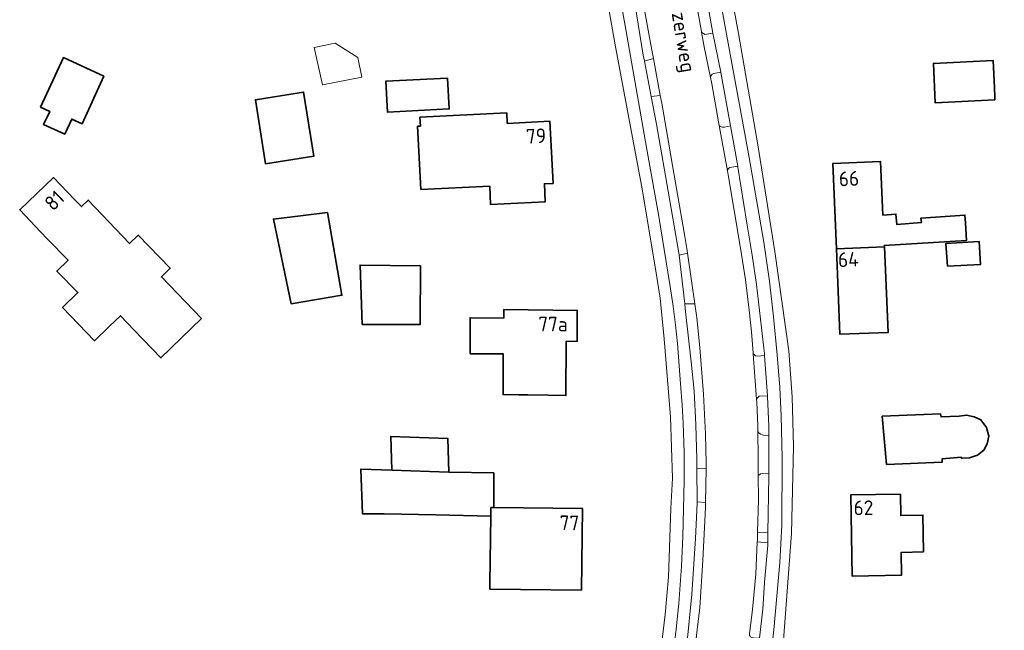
# Model space of a CAD drawing. Header units: metres. Extents: x 140853 to 145288, y 474558 to 480269.
# Tile 156 of 256: x 144862 to 144982, y 476928 to 477003. Entities that reach past the tile are written whole.
import ezdxf
from ezdxf.enums import TextEntityAlignment as Align

# ---------------------------------------------------------------- set-up
doc = ezdxf.new("R2010")
doc.units = ezdxf.units.M
doc.header["$MEASUREMENT"] = 0
for name, color, linetype, lineweight in [('B-WE-GR-BEPLANTING_CULTUUR_HEESTERS-G', 90, 'Continuous', 18), ('B-WE-OG-BEBOUWING-G', 7, 'Continuous', 35), ('B-WE-OG-BEBOUWING_BIJGEBOUW-G', 7, 'Continuous', 18), ('B-WE-OG-BEBOUWING_HUISNUMMER-T18', 10, 'Continuous', 18), ('B-WE-OG-BEBOUWING_STRAATNAAM-T18', 10, 'Continuous', 18), ('B-WE-OG-TERREIN_ERF-G', 7, 'Continuous', 18), ('B-WE-VH-VERHARDING_ASFALT-G', 252, 'Continuous', 18), ('B-WE-VH-VERHARDING_STRAATBAKSTEEN-G', 252, 'Continuous', 18), ('B-WE-VH-VERHARDING_TEGEL-G', 252, 'Continuous', 18)]:
    doc.layers.add(name, color=color, linetype=linetype, lineweight=lineweight)
doc.styles.add('NLCS-ISO', font='txt')

msp = doc.modelspace()

# ---------------------------------------------------------------- linework, layer by layer
at = {"layer": 'B-WE-GR-BEPLANTING_CULTUUR_HEESTERS-G', "ltscale": 0.2, "flags": 128}
for points in [[(144938.181, 476998.267), (144939.298, 476998.583), (144939.112, 476999.588), (144938.552, 477002.488), (144937.038, 477010.889), (144935.656, 477018.942), (144935.586, 477019.329), (144934.674, 477019.378), (144936.426, 477008.914), (144938.046, 476998.97), (144938.181, 476998.267)], [(144943.226, 477012.764), (144945.183, 477001.871), (144945.197, 477001.789), (144945.604, 477001.528), (144946.556, 477001.698), (144944.552, 477013.006), (144943.226, 477012.764)], [(144946.281, 476996.252), (144946.445, 476995.468), (144947.282, 476990.796), (144947.362, 476990.361), (144947.482, 476990.249), (144947.591, 476990.2), (144947.76, 476990.141), (144947.993, 476990.141), (144948.742, 476990.307), (144947.568, 476996.844), (144947.559, 476996.889), (144946.693, 476996.746), (144946.502, 476996.66), (144946.379, 476996.478), (144946.289, 476996.291), (144946.281, 476996.252)], [(144942.456, 476974.472), (144943.452, 476974.718), (144943.369, 476975.287), (144943.115, 476977.011), (144941.621, 476985.449), (144940.309, 476993.111), (144940.137, 476994.044), (144939.014, 476993.935), (144939.671, 476990.515), (144941.249, 476981.378), (144942.45, 476974.525), (144942.456, 476974.472)], [(144951.512, 476962.393), (144951.622, 476962.285), (144951.796, 476962.149), (144952.101, 476962.107), (144952.923, 476962.184), (144952.909, 476962.38), (144951.933, 476970.863), (144951.38, 476974.466), (144950.755, 476978.394), (144949.646, 476985.273), (144949.627, 476985.38), (144948.67, 476985.199), (144948.478, 476985.091), (144948.425, 476984.988), (144948.377, 476984.819), (144948.471, 476984.304), (144949.973, 476975.317), (144950.578, 476971.438), (144951.028, 476967.73), (144951.316, 476965.082), (144951.504, 476962.499), (144951.512, 476962.393)], [(144944.617, 476948.282), (144945.761, 476948.336), (144945.773, 476948.978), (144945.673, 476952.52), (144945.436, 476957.44), (144944.99, 476963.141), (144944.608, 476966.784), (144944.359, 476968.493), (144943.13, 476968.492), (144943.194, 476967.922), (144943.901, 476961.408), (144944.272, 476957.855), (144944.474, 476953.694), (144944.606, 476949.452), (144944.617, 476948.282)], [(144951.93, 476956.826), (144951.957, 476956.47), (144952.09, 476953.556), (144952.1, 476952.841), (144952.18, 476952.725), (144952.417, 476952.549), (144952.636, 476952.445), (144952.955, 476952.391), (144953.42, 476952.417), (144953.419, 476953.471), (144953.264, 476957.134), (144953.258, 476957.218), (144952.265, 476957.186), (144952.133, 476957.085), (144952.022, 476956.956), (144951.93, 476956.826)], [(144952.055, 476940.524), (144953.316, 476940.427), (144953.425, 476947.399), (144953.424, 476947.742), (144952.629, 476947.722), (144952.426, 476947.657), (144952.34, 476947.591), (144952.147, 476947.458), (144952.154, 476944.542), (144952.055, 476940.524)], [(144942.391, 476920.149), (144943.41, 476920.112), (144943.525, 476920.651), (144943.998, 476923.948), (144944.469, 476926.852), (144944.962, 476931.271), (144945.363, 476937.088), (144945.671, 476943.49), (144945.684, 476944.151), (144944.656, 476944.221), (144944.657, 476944.069), (144944.46, 476939.74), (144943.995, 476932.931), (144943.372, 476926.735), (144942.45, 476920.455), (144942.391, 476920.149)], [(144951.055, 476927.854), (144951.15, 476927.762), (144951.206, 476927.706), (144951.344, 476927.618), (144951.546, 476927.555), (144952.275, 476927.535), (144952.702, 476931.099), (144952.921, 476934.38), (144953.293, 476938.933), (144953.297, 476939.234), (144952.024, 476939.34), (144951.828, 476935.374), (144951.437, 476931.065), (144951.082, 476928.063), (144951.055, 476927.854)]]:
    msp.add_lwpolyline(points, close=True, dxfattribs=at)
at = {"layer": 'B-WE-OG-BEBOUWING-G', "ltscale": 0.2, "flags": 128}
for points in [[(144871.955, 476996.391), (144866.988, 476998.683), (144864.187, 476992.614), (144865.304, 476992.098), (144864.567, 476990.499), (144867.15, 476989.307), (144868.002, 476991.153), (144869.268, 476990.569), (144871.955, 476996.391)], [(144981.134, 476993.502), (144981.118, 476993.912), (144981.076, 476994.993), (144980.946, 476998.321), (144973.608, 476997.981), (144973.838, 476993.139), (144981.134, 476993.502)], [(144914.07, 476996.182), (144906.485, 476995.777), (144906.718, 476991.987), (144914.267, 476992.387), (144914.07, 476996.182)], [(144891.753, 476985.657), (144897.676, 476986.604), (144896.42, 476994.457), (144890.517, 476993.513), (144891.753, 476985.657)], [(144910.773, 476982.519), (144919.23, 476982.947), (144919.344, 476980.687), (144926.039, 476981.025), (144925.929, 476983.217), (144926.999, 476983.271), (144926.614, 476990.881), (144921.379, 476990.617), (144921.313, 476991.913), (144910.674, 476991.375), (144910.729, 476990.297), (144910.381, 476990.279), (144910.773, 476982.519)], [(144961.712, 476975.231), (144967.594, 476975.479), (144967.586, 476975.655), (144977.646, 476976.262), (144977.526, 476978.428), (144977.473, 476979.387), (144972.079, 476979.018), (144972.14, 476978.479), (144969.11, 476978.244), (144969.019, 476979.513), (144967.424, 476979.39), (144967.138, 476985.944), (144961.27, 476985.689), (144961.712, 476975.231)], [(144864.195, 476977.339), (144865.025, 476976.44), (144867.569, 476973.856), (144866.17, 476972.526), (144868.767, 476969.899), (144866.893, 476968.071), (144870.798, 476963.993), (144872.627, 476965.76), (144873.968, 476967.056), (144875.67, 476965.279), (144878.931, 476961.875), (144883.891, 476966.698), (144879.001, 476971.81), (144880.084, 476972.865), (144876.169, 476976.937), (144875.095, 476975.898), (144870.023, 476981.224), (144869.185, 476980.422), (144868.33, 476981.312), (144865.774, 476983.971), (144861.63, 476980.032), (144864.195, 476977.339)], [(144899.35, 476979.703), (144892.726, 476978.902), (144894.894, 476968.509), (144901.127, 476969.555), (144899.35, 476979.703)], [(144975.328, 476973.106), (144979.376, 476973.344), (144979.199, 476976.163), (144975.116, 476975.883), (144975.328, 476973.106)], [(144967.594, 476975.479), (144961.712, 476975.231), (144962.154, 476964.773), (144968.051, 476964.99), (144967.594, 476975.479)], [(144910.733, 476973.148), (144903.346, 476973.266), (144903.604, 476965.977), (144910.724, 476965.976), (144910.733, 476973.148)], [(144922.789, 476957.354), (144923.89, 476957.337), (144926.388, 476957.3), (144928.561, 476957.268), (144928.584, 476963.918), (144929.953, 476963.892), (144929.953, 476967.707), (144920.945, 476967.803), (144920.945, 476966.758), (144916.827, 476966.803), (144916.819, 476962.398), (144920.875, 476962.385), (144920.875, 476957.382), (144922.789, 476957.354)], [(144967.871, 476948.832), (144974.695, 476949.111), (144974.687, 476949.512), (144977.004, 476949.706), (144977.046, 476949.575), (144978.029, 476949.634), (144979.018, 476949.959), (144979.768, 476950.554), (144980.211, 476951.353), (144980.402, 476952.3), (144980.114, 476953.371), (144979.406, 476954.288), (144978.604, 476954.653), (144977.67, 476954.853), (144976.756, 476954.748), (144974.545, 476954.643), (144974.492, 476955.01), (144967.343, 476954.727), (144967.871, 476948.832)], [(144907.238, 476948.129), (144914.207, 476947.857), (144914.103, 476951.984), (144907.102, 476952.261), (144907.238, 476948.129)], [(144906.314, 476942.787), (144912.628, 476942.635), (144919.357, 476942.473), (144919.37, 476943.537), (144919.728, 476943.533), (144919.733, 476947.348), (144919.725, 476947.795), (144914.207, 476947.857), (144907.238, 476948.129), (144903.446, 476948.25), (144903.624, 476942.79), (144906.314, 476942.787)], [(144972.371, 476938.111), (144972.313, 476942.625), (144969.6, 476942.558), (144969.558, 476945.201), (144963.5, 476945.111), (144963.64, 476935.144), (144969.702, 476935.254), (144969.657, 476938.045), (144972.371, 476938.111)], [(144930.489, 476933.42), (144930.604, 476943.407), (144919.728, 476943.533), (144919.37, 476943.537), (144919.357, 476942.473), (144919.262, 476934.253), (144919.254, 476933.55), (144930.489, 476933.42)]]:
    msp.add_lwpolyline(points, close=True, dxfattribs=at)
at = {"layer": 'B-WE-OG-BEBOUWING_BIJGEBOUW-G', "ltscale": 0.2, "flags": 128}
msp.add_lwpolyline([(144903.54, 476996.297), (144903.061, 476998.683), (144900.285, 477000.449), (144897.718, 476999.937), (144898.756, 476995.34), (144903.54, 476996.297)], close=True, dxfattribs=at)
at = {"layer": 'B-WE-OG-TERREIN_ERF-G', "ltscale": 0.2, "flags": 128}
for points in [[(144983.103, 477035.902), (144977.395, 477035.855), (144975.67, 477035.668), (144970.454, 477035.101), (144958.871, 477034.011), (144957.676, 477033.899), (144944.07, 477032.623), (144945.991, 477021.835), (144949.707, 477001.638), (144952.088, 476988.001), (144954.166, 476974.907), (144955.896, 476962.727), (144956.282, 476957.094), (144956.477, 476951.022), (144956.202, 476940.364), (144955.183, 476926.741)], [(144940.111, 476925.335), (144940.715, 476930.432), (144941.132, 476934.99), (144941.445, 476943.466), (144941.627, 476947.149), (144941.378, 476954.667), (144940.623, 476964.216), (144940.128, 476969.201), (144939.606, 476972.55), (144937.866, 476982.793), (144934.63, 477000), (144932.287, 477013.498)]]:
    msp.add_lwpolyline(points, dxfattribs=at)
for points in [[(144871.955, 476996.391), (144869.268, 476990.569), (144868.002, 476991.153), (144867.15, 476989.307), (144864.567, 476990.499), (144865.304, 476992.098), (144864.187, 476992.614), (144866.988, 476998.683), (144871.955, 476996.391)], [(144981.134, 476993.502), (144973.838, 476993.139), (144973.608, 476997.981), (144980.946, 476998.321), (144981.076, 476994.993), (144981.118, 476993.912), (144981.134, 476993.502)], [(144914.07, 476996.182), (144914.267, 476992.387), (144906.718, 476991.987), (144906.485, 476995.777), (144914.07, 476996.182)], [(144891.753, 476985.657), (144890.517, 476993.513), (144896.42, 476994.457), (144897.676, 476986.604), (144891.753, 476985.657)], [(144910.773, 476982.519), (144910.381, 476990.279), (144910.729, 476990.297), (144910.674, 476991.375), (144921.313, 476991.913), (144921.379, 476990.617), (144926.614, 476990.881), (144926.999, 476983.271), (144925.929, 476983.217), (144926.039, 476981.025), (144919.344, 476980.687), (144919.23, 476982.947), (144910.773, 476982.519)], [(144961.712, 476975.231), (144961.27, 476985.689), (144967.138, 476985.944), (144967.424, 476979.39), (144969.019, 476979.513), (144969.11, 476978.244), (144972.14, 476978.479), (144972.079, 476979.018), (144977.473, 476979.387), (144977.526, 476978.428), (144977.646, 476976.262), (144967.586, 476975.655), (144967.594, 476975.479), (144968.051, 476964.99), (144962.154, 476964.773), (144961.712, 476975.231)], [(144864.195, 476977.339), (144861.63, 476980.032), (144865.774, 476983.971), (144868.33, 476981.312), (144869.185, 476980.422), (144870.023, 476981.224), (144875.095, 476975.898), (144876.169, 476976.937), (144880.084, 476972.865), (144879.001, 476971.81), (144883.891, 476966.698), (144878.931, 476961.875), (144875.67, 476965.279), (144873.968, 476967.056), (144872.627, 476965.76), (144870.798, 476963.993), (144866.893, 476968.071), (144868.767, 476969.899), (144866.17, 476972.526), (144867.569, 476973.856), (144865.025, 476976.44), (144864.195, 476977.339)], [(144899.35, 476979.703), (144901.127, 476969.555), (144894.894, 476968.509), (144892.726, 476978.902), (144899.35, 476979.703)], [(144975.328, 476973.106), (144975.116, 476975.883), (144979.199, 476976.163), (144979.376, 476973.344), (144975.328, 476973.106)], [(144910.733, 476973.148), (144910.724, 476965.976), (144903.604, 476965.977), (144903.346, 476973.266), (144910.733, 476973.148)], [(144922.789, 476957.354), (144920.875, 476957.382), (144920.875, 476962.385), (144916.819, 476962.398), (144916.827, 476966.803), (144920.945, 476966.758), (144920.945, 476967.803), (144929.953, 476967.707), (144929.953, 476963.892), (144928.584, 476963.918), (144928.561, 476957.268), (144926.388, 476957.3), (144923.89, 476957.337), (144922.789, 476957.354)], [(144967.871, 476948.832), (144967.343, 476954.727), (144974.492, 476955.01), (144974.545, 476954.643), (144976.756, 476954.748), (144977.67, 476954.853), (144978.604, 476954.653), (144979.406, 476954.288), (144980.114, 476953.371), (144980.402, 476952.3), (144980.211, 476951.353), (144979.768, 476950.554), (144979.018, 476949.959), (144978.029, 476949.634), (144977.046, 476949.575), (144977.004, 476949.706), (144974.687, 476949.512), (144974.695, 476949.111), (144967.871, 476948.832)], [(144906.314, 476942.787), (144903.624, 476942.79), (144903.446, 476948.25), (144907.238, 476948.129), (144907.102, 476952.261), (144914.103, 476951.984), (144914.207, 476947.857), (144919.725, 476947.795), (144919.733, 476947.348), (144919.728, 476943.533), (144930.604, 476943.407), (144930.489, 476933.42), (144919.254, 476933.55), (144919.262, 476934.253), (144919.357, 476942.473), (144912.628, 476942.635), (144906.314, 476942.787)], [(144972.371, 476938.111), (144969.657, 476938.045), (144969.702, 476935.254), (144963.64, 476935.144), (144963.5, 476945.111), (144969.558, 476945.201), (144969.6, 476942.558), (144972.313, 476942.625), (144972.371, 476938.111)]]:
    msp.add_lwpolyline(points, close=True, dxfattribs=at)
at = {"layer": 'B-WE-VH-VERHARDING_ASFALT-G', "ltscale": 0.2, "flags": 128}
for points in [[(144951.082, 476928.063), (144951.437, 476931.065), (144951.828, 476935.374), (144952.024, 476939.34), (144952.027, 476939.411), (144952.055, 476940.524), (144952.154, 476944.542), (144952.147, 476947.458), (144952.141, 476949.635), (144952.1, 476952.841), (144952.09, 476953.556), (144951.957, 476956.47), (144951.93, 476956.826), (144951.512, 476962.393), (144951.504, 476962.499), (144951.316, 476965.082), (144951.028, 476967.73), (144950.578, 476971.438), (144949.973, 476975.317), (144948.471, 476984.304), (144948.377, 476984.819), (144947.362, 476990.361), (144947.282, 476990.796), (144946.445, 476995.468), (144946.281, 476996.252), (144945.493, 477000), (144945.197, 477001.789), (144945.183, 477001.871), (144943.226, 477012.764)], [(144937.038, 477010.889), (144938.552, 477002.488), (144939.112, 476999.588), (144939.298, 476998.583), (144940.137, 476994.044), (144940.309, 476993.111), (144941.621, 476985.449), (144943.115, 476977.011), (144943.369, 476975.287), (144943.452, 476974.718), (144944.359, 476968.493), (144944.608, 476966.784), (144944.99, 476963.141), (144945.436, 476957.44), (144945.673, 476952.52), (144945.773, 476948.978), (144945.761, 476948.336), (144945.684, 476944.151), (144945.671, 476943.49), (144945.363, 476937.088), (144944.962, 476931.271), (144944.469, 476926.852)]]:
    msp.add_lwpolyline(points, dxfattribs=at)
at = {"layer": 'B-WE-VH-VERHARDING_STRAATBAKSTEEN-G', "ltscale": 0.2, "flags": 128}
for points in [[(144945.197, 477001.789), (144945.493, 477000), (144946.281, 476996.252), (144946.289, 476996.291), (144946.379, 476996.478), (144946.502, 476996.66), (144946.693, 476996.746), (144947.559, 476996.889), (144946.556, 477001.698), (144945.604, 477001.528), (144945.197, 477001.789)], [(144939.014, 476993.935), (144940.137, 476994.044), (144939.298, 476998.583), (144938.181, 476998.267), (144939.014, 476993.935)], [(144947.362, 476990.361), (144948.377, 476984.819), (144948.425, 476984.988), (144948.478, 476985.091), (144948.67, 476985.199), (144949.627, 476985.38), (144948.742, 476990.307), (144947.993, 476990.141), (144947.76, 476990.141), (144947.591, 476990.2), (144947.482, 476990.249), (144947.362, 476990.361)], [(144943.13, 476968.492), (144944.359, 476968.493), (144943.452, 476974.718), (144942.456, 476974.472), (144943.13, 476968.492)], [(144951.512, 476962.393), (144951.93, 476956.826), (144952.022, 476956.956), (144952.133, 476957.085), (144952.265, 476957.186), (144953.258, 476957.218), (144952.923, 476962.184), (144952.101, 476962.107), (144951.796, 476962.149), (144951.622, 476962.285), (144951.512, 476962.393)], [(144952.1, 476952.841), (144952.141, 476949.635), (144952.147, 476947.458), (144952.34, 476947.591), (144952.426, 476947.657), (144952.629, 476947.722), (144953.424, 476947.742), (144953.42, 476952.417), (144952.955, 476952.391), (144952.636, 476952.445), (144952.417, 476952.549), (144952.18, 476952.725), (144952.1, 476952.841)], [(144944.656, 476944.221), (144945.684, 476944.151), (144945.761, 476948.336), (144944.617, 476948.282), (144944.656, 476944.221)], [(144952.024, 476939.34), (144953.297, 476939.234), (144953.316, 476940.427), (144952.055, 476940.524), (144952.027, 476939.411), (144952.024, 476939.34)]]:
    msp.add_lwpolyline(points, close=True, dxfattribs=at)
at = {"layer": 'B-WE-VH-VERHARDING_TEGEL-G', "ltscale": 0.2, "flags": 128}
for points in [[(144955.183, 476926.741), (144956.202, 476940.364), (144956.477, 476951.022), (144956.282, 476957.094), (144955.896, 476962.727), (144954.166, 476974.907), (144952.088, 476988.001), (144949.707, 477001.638), (144945.991, 477021.835)], [(144945.925, 477014.502), (144948.158, 477001.99), (144951.032, 476986.442), (144952.804, 476976.071), (144953.532, 476971.293), (144954.014, 476966.896), (144954.475, 476962.245), (144954.785, 476958.237), (144954.928, 476954.772), (144955.081, 476949.575), (144955.022, 476941.374), (144954.794, 476936.797), (144954.069, 476928.563), (144953.531, 476923.728)], [(144953.531, 476923.728), (144954.069, 476928.563), (144954.794, 476936.797), (144955.022, 476941.374), (144955.081, 476949.575), (144954.928, 476954.772), (144954.785, 476958.237), (144954.475, 476962.245), (144954.014, 476966.896), (144953.532, 476971.293), (144952.804, 476976.071), (144951.032, 476986.442), (144948.158, 477001.99), (144945.925, 477014.502)], [(144932.287, 477013.498), (144934.63, 477000), (144937.866, 476982.793), (144939.606, 476972.55), (144940.128, 476969.201), (144940.623, 476964.216), (144941.378, 476954.667), (144941.627, 476947.149), (144941.445, 476943.466), (144941.132, 476934.99), (144940.715, 476930.432), (144940.111, 476925.335)], [(144944.552, 477013.006), (144946.556, 477001.698), (144947.559, 476996.889), (144947.568, 476996.844), (144948.742, 476990.307), (144949.627, 476985.38), (144949.646, 476985.273), (144950.755, 476978.394), (144951.38, 476974.466), (144951.933, 476970.863), (144952.909, 476962.38), (144952.923, 476962.184), (144953.258, 476957.218), (144953.264, 476957.134), (144953.419, 476953.471), (144953.42, 476952.417), (144953.424, 476947.742), (144953.425, 476947.399), (144953.316, 476940.427), (144953.297, 476939.234), (144953.293, 476938.933), (144952.921, 476934.38), (144952.702, 476931.099), (144952.275, 476927.535)], [(144941.621, 476924.976), (144942.081, 476928.655), (144942.42, 476931.786), (144942.713, 476936.368), (144942.883, 476939.989), (144943.056, 476946.797), (144943.078, 476950.279), (144942.955, 476953.871), (144942.815, 476956.09), (144942.627, 476958.712), (144942.443, 476960.899), (144942.239, 476963.658), (144942, 476965.922), (144941.711, 476968.233), (144941.314, 476970.87), (144939.924, 476979.45), (144938.463, 476987.667), (144935.8, 477002.814), (144934.246, 477011.392)], [(144934.246, 477011.392), (144935.8, 477002.814), (144938.463, 476987.667), (144939.924, 476979.45), (144941.314, 476970.87), (144941.711, 476968.233), (144942, 476965.922), (144942.239, 476963.658), (144942.443, 476960.899), (144942.627, 476958.712), (144942.815, 476956.09), (144942.955, 476953.871), (144943.078, 476950.279), (144943.056, 476946.797), (144942.883, 476939.989), (144942.713, 476936.368), (144942.42, 476931.786), (144942.081, 476928.655), (144941.621, 476924.976)], [(144943.372, 476926.735), (144943.995, 476932.931), (144944.46, 476939.74), (144944.657, 476944.069), (144944.656, 476944.221), (144944.617, 476948.282), (144944.606, 476949.452), (144944.474, 476953.694), (144944.272, 476957.855), (144943.901, 476961.408), (144943.194, 476967.922), (144943.13, 476968.492), (144942.456, 476974.472), (144942.45, 476974.525), (144941.249, 476981.378), (144939.671, 476990.515), (144939.014, 476993.935), (144938.181, 476998.267), (144938.046, 476998.97), (144936.426, 477008.914)]]:
    msp.add_lwpolyline(points, dxfattribs=at)

# ---------------------------------------------------------------- texts
at = {"layer": 'B-WE-OG-BEBOUWING_HUISNUMMER-T18', "style": 'NLCS-ISO'}
for s, rotation, p in [('79', 2.9, (144924.912, 476989.075)), ('66', 2.4, (144963.257, 476983.851)), ('81', 43.9, (144865.877, 476981.175)), ('64', 2.4, (144963.177, 476973.943)), ('77a', 359.8, (144926.98, 476966.023)), ('62', 0.8, (144965.031, 476943.514)), ('77', 359.3, (144928.991, 476941.662))]:
    msp.add_text(s, height=1.8, rotation=rotation, dxfattribs=at).set_placement(p, align=Align.MIDDLE_CENTER)
at = {"layer": 'B-WE-OG-BEBOUWING_STRAATNAAM-T18', "style": 'NLCS-ISO'}
msp.add_text('Huizerweg', height=1.8, rotation=279.3, dxfattribs=at).set_placement((144942.742, 477002.198), align=Align.MIDDLE_CENTER)

doc.saveas('drawing.dxf')
